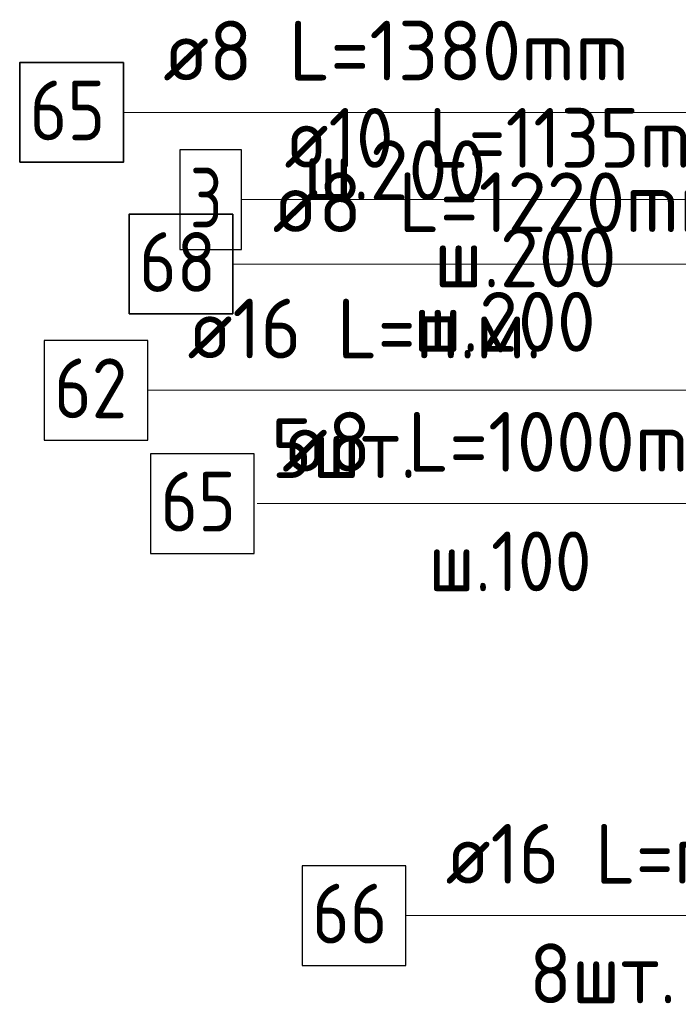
# Model space of a CAD drawing. Header units: metres. Extents: x -38 to 97, y -15 to 21.
# Tile 58 of 229: x 71.634 to 71.964, y 2.936 to 3.43. Entities that reach past the tile are written whole.
import ezdxf

# ---------------------------------------------------------------- set-up
doc = ezdxf.new("R2010")
doc.units = ezdxf.units.M
for name, color, linetype, lineweight in [('XR$3$Арм.стержн. Арматура края', 96, 'Continuous', 35), ('XR$3$Арм.стержн.горизонт. 1', 180, 'Continuous', 35), ('XR$4$Арм.стержн. Арматура края', 96, 'Continuous', 35), ('XR$4$Арм.стержн. Хомут', 240, 'Continuous', 35), ('XR$4$Арм.стержн.горизонт. 1', 180, 'Continuous', 35), ('XR$6$Арм.стержн. Хомут', 240, 'Continuous', 35)]:
    doc.layers.add(name, color=color, linetype=linetype, lineweight=lineweight)
doc.styles.add('ISOCPEUR', font='txt')

msp = doc.modelspace()

# ---------------------------------------------------------------- linework, layer by layer
at = {"layer": 'XR$3$Арм.стержн. Арматура края', "color": 7, "linetype": 'Continuous', "lineweight": 13, "transparency": 33554687}
msp.add_line((71.68599, 3.38379), (72.05399, 3.38379), dxfattribs=at)
at = {"layer": 'XR$3$Арм.стержн. Арматура края', "color": 7, "linetype": 'Continuous', "lineweight": 35, "transparency": 33554687}
msp.add_lwpolyline([(71.63399, 3.35879), (71.68599, 3.35879), (71.68599, 3.40879), (71.63399, 3.40879), (71.63399, 3.35879)], dxfattribs=at)
at = {"layer": 'XR$3$Арм.стержн.горизонт. 1', "color": 7, "linetype": 'Continuous', "lineweight": 13, "transparency": 33554687}
msp.add_line((71.6982, 3.24427), (71.9842, 3.24427), dxfattribs=at)
at = {"layer": 'XR$3$Арм.стержн.горизонт. 1', "color": 7, "linetype": 'Continuous', "lineweight": 25, "transparency": 33554687}
msp.add_lwpolyline([(71.6462, 3.21927), (71.6982, 3.21927), (71.6982, 3.26927), (71.6462, 3.26927), (71.6462, 3.21927)], dxfattribs=at)
at = {"layer": 'XR$4$Арм.стержн. Арматура края', "color": 7, "linetype": 'Continuous', "lineweight": 13, "transparency": 33554687}
msp.add_line((71.74533, 3.33998), (72.05533, 3.33998), dxfattribs=at)
at = {"layer": 'XR$4$Арм.стержн. Арматура края', "color": 7, "linetype": 'Continuous', "lineweight": 25, "transparency": 33554687}
msp.add_lwpolyline([(71.71433, 3.31498), (71.74533, 3.31498), (71.74533, 3.36498), (71.71433, 3.36498), (71.71433, 3.31498)], dxfattribs=at)
at = {"layer": 'XR$4$Арм.стержн. Хомут', "color": 7, "linetype": 'Continuous', "lineweight": 13, "transparency": 33554687}
msp.add_line((71.75307, 3.18739), (72.03607, 3.18739), dxfattribs=at)
at = {"layer": 'XR$4$Арм.стержн. Хомут', "color": 7, "linetype": 'Continuous', "lineweight": 25, "transparency": 33554687}
msp.add_lwpolyline([(71.69957, 3.16239), (71.75157, 3.16239), (71.75157, 3.21239), (71.69957, 3.21239), (71.69957, 3.16239)], dxfattribs=at)
at = {"layer": 'XR$4$Арм.стержн.горизонт. 1', "color": 7, "linetype": 'Continuous', "lineweight": 13, "transparency": 33554687}
msp.add_line((71.82767, 2.98056), (72.05367, 2.98056), dxfattribs=at)
at = {"layer": 'XR$4$Арм.стержн.горизонт. 1', "color": 7, "linetype": 'Continuous', "lineweight": 25, "transparency": 33554687}
msp.add_lwpolyline([(71.77567, 2.95556), (71.82767, 2.95556), (71.82767, 3.00556), (71.77567, 3.00556), (71.77567, 2.95556)], dxfattribs=at)
at = {"layer": 'XR$6$Арм.стержн. Хомут', "color": 7, "linetype": 'Continuous', "lineweight": 13, "transparency": 33554687}
msp.add_line((71.74088, 3.30766), (72.03888, 3.30766), dxfattribs=at)
at = {"layer": 'XR$6$Арм.стержн. Хомут', "color": 7, "linetype": 'Continuous', "lineweight": 35, "transparency": 33554687}
msp.add_lwpolyline([(71.68888, 3.28266), (71.74088, 3.28266), (71.74088, 3.33266), (71.68888, 3.33266), (71.68888, 3.28266)], dxfattribs=at)

# ---------------------------------------------------------------- texts
at = {"layer": 'XR$3$Арм.стержн. Арматура края', "color": 7, "linetype": 'Continuous', "lineweight": 25, "transparency": 33554687, "char_height": 0.03, "attachment_point": 7, "style": 'ISOCPEUR'}
for s, insert, width in [('\\W0.96;ø8 L=1380mm ', (71.70599, 3.39979), 0.2722217), ('\\W0.87;65', (71.63899, 3.36979), 0.0550812), ('\\W0.95;ш.200 ', (71.77649, 3.33979), 0.1311996)]:
    msp.add_mtext(s, dxfattribs=dict(at, insert=insert, width=width))
at = {"layer": 'XR$3$Арм.стержн.горизонт. 1', "color": 7, "linetype": 'Continuous', "lineweight": 25, "transparency": 33554687, "char_height": 0.03, "attachment_point": 7, "style": 'ISOCPEUR'}
for s, insert, width in [('\\W0.94;ø16 L=п.м.', (71.7182, 3.26027), 0.1999832), ('\\W0.87;62', (71.6512, 3.23027), 0.0550812), ('\\W0.94;5шт. ', (71.7602, 3.20027), 0.1161286)]:
    msp.add_mtext(s, dxfattribs=dict(at, insert=insert, width=width))
at = {"layer": 'XR$4$Арм.стержн. Арматура края', "color": 7, "linetype": 'Continuous', "lineweight": 25, "transparency": 33554687, "char_height": 0.03, "attachment_point": 7, "style": 'ISOCPEUR'}
for s, insert, width in [('\\W0.92;ø10 L=1135mm ', (71.76683, 3.35598), 0.2806692), ('\\W0.78;3', (71.71933, 3.32598), 0.0326407), ('\\W0.95;ш.200 ', (71.84183, 3.29598), 0.1311995)]:
    msp.add_mtext(s, dxfattribs=dict(at, insert=insert, width=width))
at = {"layer": 'XR$4$Арм.стержн. Хомут', "color": 7, "linetype": 'Continuous', "lineweight": 25, "transparency": 33554687, "char_height": 0.03, "attachment_point": 7, "style": 'ISOCPEUR'}
for s, insert, width in [('\\W0.96;ø8 L=1000mm ', (71.76557, 3.20339), 0.2722217), ('\\W0.87;65', (71.70457, 3.17339), 0.0550812), ('\\W0.90;ш.100 ', (71.83907, 3.14339), 0.1244867)]:
    msp.add_mtext(s, dxfattribs=dict(at, insert=insert, width=width))
at = {"layer": 'XR$4$Арм.стержн.горизонт. 1', "color": 7, "linetype": 'Continuous', "lineweight": 25, "transparency": 33554687, "char_height": 0.03, "attachment_point": 7, "style": 'ISOCPEUR'}
for s, insert, width in [('\\W0.94;ø16 L=п.м.', (71.84767, 2.99656), 0.1999832), ('\\W0.87;66', (71.78067, 2.96656), 0.0550812), ('\\W0.94;8шт. ', (71.88967, 2.93656), 0.1161286)]:
    msp.add_mtext(s, dxfattribs=dict(at, insert=insert, width=width))
at = {"layer": 'XR$6$Арм.стержн. Хомут', "color": 7, "linetype": 'Continuous', "lineweight": 25, "transparency": 33554687, "char_height": 0.03, "attachment_point": 7, "style": 'ISOCPEUR'}
for s, insert, width in [('\\W0.96;ø8 L=1220mm ', (71.76088, 3.32366), 0.2722217), ('\\W0.87;68', (71.69388, 3.29366), 0.0550812), ('\\W0.95;ш.200 ', (71.83138, 3.26366), 0.1311995)]:
    msp.add_mtext(s, dxfattribs=dict(at, insert=insert, width=width))

doc.saveas('drawing.dxf')
